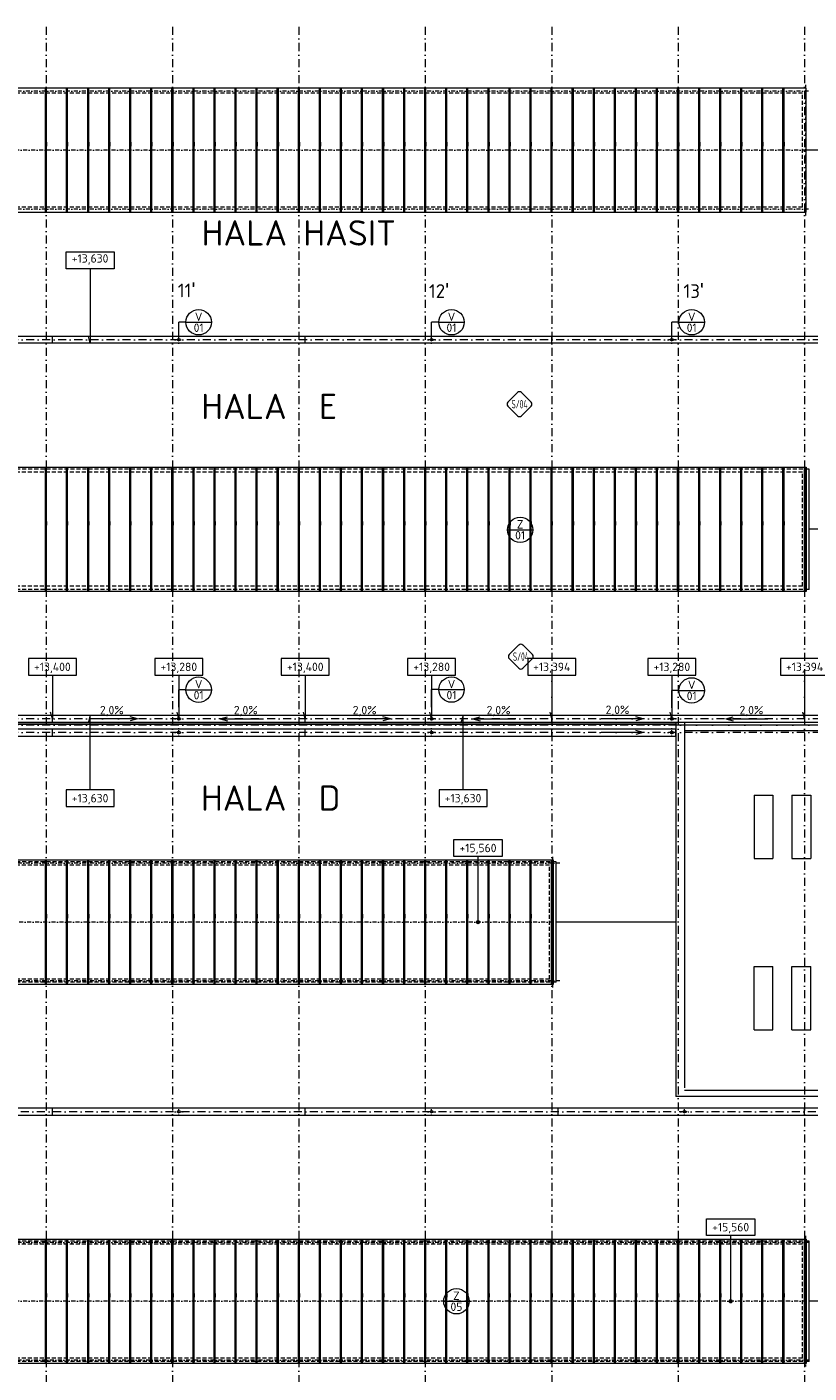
# Model space of a CAD drawing. Header units: millimetres. Extents: x -916886 to 3713765, y -2985421 to 1675785.
# Tile 96 of 256: x 107642 to 144763, y 200890 to 264800. Entities that reach past the tile are written whole.
import ezdxf
from ezdxf.enums import TextEntityAlignment as Align

# ---------------------------------------------------------------- set-up
doc = ezdxf.new("R2010")
doc.units = ezdxf.units.MM
for name, pattern in [('CENTERX2', [101.6, 63.5, -12.7, 12.7, -12.7]), ('DASHDOT', [25.4, 12.7, -6.35, 0, -6.35]), ('ČÁRKOVANÁ', [19.05, 12.7, -6.35])]:
    doc.linetypes.add(name, pattern=pattern)
for name, color, linetype, lineweight in [('A99_N_kce-pohl', 1, 'Continuous', 9), ('A99_N_koty-vysk', 160, 'Continuous', 9), ('A99_N_txt-popis-200', 240, 'Continuous', 5), ('A99_N_znaceni 200', 5, 'Continuous', 5), ('A99_S_kce-demolice', 30, 'Continuous', 20), ('A99_S_kce-pohl', 7, 'Continuous', 5), ('A99_S_kce-rez-sil', 7, 'Continuous', 15), ('A99_S_osy', 1, 'CENTERX2', 5)]:
    doc.layers.add(name, color=color, linetype=linetype, lineweight=lineweight)
doc.styles.add('A99_kota', font='isocpeur.ttf', dxfattribs={"height": 2})
doc.styles.add('A99_popis', font='isocpeur.ttf')
doc.styles.add('ad_popis 100', font='isocpeur.ttf', dxfattribs={"height": 200})

# ---------------------------------------------------------------- blocks, each defined once
blk = doc.blocks.new('světlíky hala D1')
at = {"linetype": 'Continuous', "ltscale": 25}
for p, q in [((-37880, -3058), (-36980, -3058)), ((-37880, -3058), (-37880, -6058)), ((-36980, -3058), (-36980, -6058)), ((-36080, -3058), (-35180, -3058)), ((-36080, -3058), (-36080, -6058)), ((-35180, -3058), (-35180, -6058)), ((-34280, -3058), (-33380, -3058)), ((-34280, -3058), (-34280, -6058)), ((-33380, -3058), (-33380, -6058)), ((-31580, -3058), (-30680, -3058)), ((-31580, -3058), (-31580, -6058)), ((-30680, -3058), (-30680, -6058)), ((-29780, -3058), (-28880, -3058)), ((-29780, -3058), (-29780, -6058)), ((-28880, -3058), (-28880, -6058)), ((-27980, -3058), (-27080, -3058)), ((-27980, -3058), (-27980, -6058)), ((-27080, -3058), (-27080, -6058)), ((-25280, -3058), (-24380, -3058)), ((-25280, -3058), (-25280, -6058)), ((-24380, -3058), (-24380, -6058)), ((-23480, -3058), (-22580, -3058)), ((-23480, -3058), (-23480, -6058)), ((-22580, -3058), (-22580, -6058)), ((-21680, -3058), (-20780, -3058)), ((-21680, -3058), (-21680, -6058)), ((-20780, -3058), (-20780, -6058)), ((-18980, -3058), (-18080, -3058)), ((-18980, -3058), (-18980, -6058)), ((-18080, -3058), (-18080, -6058)), ((-17180, -3058), (-16280, -3058)), ((-17180, -3058), (-17180, -6058)), ((-16280, -3058), (-16280, -6058)), ((-15380, -3058), (-14480, -3058)), ((-15380, -3058), (-15380, -6058)), ((-14480, -3058), (-14480, -6058)), ((-12680, -3058), (-11780, -3058)), ((-12680, -3058), (-12680, -6058)), ((-11780, -3058), (-11780, -6058)), ((-10880, -3058), (-9980, -3058)), ((-10880, -3058), (-10880, -6058)), ((-9980, -3058), (-9980, -6058)), ((-9080, -3058), (-8180, -3058)), ((-9080, -3058), (-9080, -6058)), ((-8180, -3058), (-8180, -6058)), ((-6380, -3058), (-5480, -3058)), ((-6380, -3058), (-6380, -6058)), ((-5480, -3058), (-5480, -6058)), ((-4580, -3058), (-3680, -3058)), ((-4580, -3058), (-4580, -6058)), ((-3680, -3058), (-3680, -6058)), ((-2780, -3058), (-1880, -3058)), ((-2780, -3058), (-2780, -6058)), ((-1880, -3058), (-1880, -6058)), ((-37880, -6058), (-36980, -6058)), ((-36080, -6058), (-35180, -6058)), ((-34280, -6058), (-33380, -6058)), ((-31580, -6058), (-30680, -6058)), ((-29780, -6058), (-28880, -6058)), ((-27980, -6058), (-27080, -6058)), ((-25280, -6058), (-24380, -6058)), ((-23480, -6058), (-22580, -6058)), ((-21680, -6058), (-20780, -6058)), ((-18980, -6058), (-18080, -6058)), ((-17180, -6058), (-16280, -6058)), ((-15380, -6058), (-14480, -6058)), ((-12680, -6058), (-11780, -6058)), ((-10880, -6058), (-9980, -6058)), ((-9080, -6058), (-8180, -6058)), ((-6380, -6058), (-5480, -6058)), ((-4580, -6058), (-3680, -6058)), ((-2780, -6058), (-1880, -6058)), ((-30640, -8425), (-34240, -8425)), ((-34240, -8825), (-34240, -8425)), ((-30640, -8825), (-34240, -8825)), ((-30640, -8825), (-30640, -8425)), ((-18040, -8425), (-21640, -8425)), ((-21640, -8825), (-21640, -8425)), ((-18040, -8825), (-21640, -8825)), ((-18040, -8825), (-18040, -8425)), ((-5440, -8425), (-9040, -8425)), ((-9040, -8825), (-9040, -8425)), ((-5440, -8825), (-9040, -8825)), ((-5440, -8825), (-5440, -8425)), ((-37880, -11192), (-36980, -11192)), ((-37880, -14192), (-37880, -11192)), ((-36980, -14192), (-36980, -11192)), ((-36080, -11192), (-35180, -11192)), ((-36080, -14192), (-36080, -11192)), ((-35180, -14192), (-35180, -11192)), ((-34280, -11192), (-33380, -11192)), ((-34280, -14192), (-34280, -11192)), ((-33380, -14192), (-33380, -11192)), ((-31580, -11192), (-30680, -11192)), ((-31580, -14192), (-31580, -11192)), ((-30680, -14192), (-30680, -11192)), ((-29780, -11192), (-28880, -11192)), ((-29780, -14192), (-29780, -11192)), ((-28880, -14192), (-28880, -11192)), ((-27980, -11192), (-27080, -11192)), ((-27980, -14192), (-27980, -11192)), ((-27080, -14192), (-27080, -11192)), ((-25280, -11192), (-24380, -11192)), ((-25280, -14192), (-25280, -11192)), ((-24380, -14192), (-24380, -11192)), ((-23480, -11192), (-22580, -11192)), ((-23480, -14192), (-23480, -11192)), ((-22580, -14192), (-22580, -11192)), ((-21680, -11192), (-20780, -11192)), ((-21680, -14192), (-21680, -11192)), ((-20780, -14192), (-20780, -11192)), ((-18980, -11192), (-18080, -11192)), ((-18980, -14192), (-18980, -11192)), ((-18080, -14192), (-18080, -11192)), ((-17180, -11192), (-16280, -11192)), ((-17180, -14192), (-17180, -11192)), ((-16280, -14192), (-16280, -11192)), ((-15380, -11192), (-14480, -11192)), ((-15380, -14192), (-15380, -11192)), ((-14480, -14192), (-14480, -11192)), ((-12680, -11192), (-11780, -11192)), ((-12680, -14192), (-12680, -11192)), ((-11780, -14192), (-11780, -11192)), ((-10880, -11192), (-9980, -11192)), ((-10880, -14192), (-10880, -11192)), ((-9980, -14192), (-9980, -11192)), ((-9080, -11192), (-8180, -11192)), ((-9080, -14192), (-9080, -11192)), ((-8180, -14192), (-8180, -11192)), ((-6380, -11192), (-5480, -11192)), ((-6380, -14192), (-6380, -11192)), ((-5480, -14192), (-5480, -11192)), ((-4580, -11192), (-3680, -11192)), ((-4580, -14192), (-4580, -11192)), ((-3680, -14192), (-3680, -11192)), ((-2780, -11192), (-1880, -11192)), ((-2780, -14192), (-2780, -11192)), ((-1880, -14192), (-1880, -11192)), ((-37880, -14192), (-36980, -14192)), ((-36080, -14192), (-35180, -14192)), ((-34280, -14192), (-33380, -14192)), ((-31580, -14192), (-30680, -14192)), ((-29780, -14192), (-28880, -14192)), ((-27980, -14192), (-27080, -14192)), ((-25280, -14192), (-24380, -14192)), ((-23480, -14192), (-22580, -14192)), ((-21680, -14192), (-20780, -14192)), ((-18980, -14192), (-18080, -14192)), ((-17180, -14192), (-16280, -14192)), ((-15380, -14192), (-14480, -14192)), ((-12680, -14192), (-11780, -14192)), ((-10880, -14192), (-9980, -14192)), ((-9080, -14192), (-8180, -14192)), ((-6380, -14192), (-5480, -14192)), ((-4580, -14192), (-3680, -14192)), ((-2780, -14192), (-1880, -14192))]:
    blk.add_line(p, q, dxfattribs=at)
blk = doc.blocks.new('*U51')
at = {"color": 0, "linetype": 'ByBlock'}
blk.add_line((5.7, -4), (5.7, -19.6), dxfattribs=at)
blk.add_lwpolyline([(0, -4), (11.4, -4), (11.4, 0), (0, 0)], close=True, dxfattribs=at)
at = {"color": 0, "linetype": 'ByBlock', "ltscale": 200, "const_width": 0.5}
blk.add_lwpolyline([(5.7, -19.85, -1), (5.7, -19.35, -1)], format="xyb", close=True, dxfattribs=at)
at = {"color": 0, "linetype": 'ByBlock', "style": 'A99_kota'}
for tag, p in [('VYSKA', (5.7, -2.24)), ('VYSKA_POPIS1', (5.7, -6.04)), ('VYSKA_POPIS2', (5.9, -9.54)), ('VYSKA_POPIS3', (5.9, -13.04))]:
    blk.add_attdef(tag, text='', height=2, dxfattribs=at).set_placement(p, align=Align.MIDDLE)
blk = doc.blocks.new('*U64')
at = {"color": 0, "linetype": 'ByBlock'}
for p, q in [((5.7, -4), (5.7, -14.35)), ((5.7, -14.35), (5.29, -12.8))]:
    blk.add_line(p, q, dxfattribs=at)
blk.add_lwpolyline([(0, -4), (11.4, -4), (11.4, 0), (0, 0)], close=True, dxfattribs=at)
at = {"color": 0, "linetype": 'ByBlock', "style": 'A99_kota'}
for tag, p in [('VYSKA', (5.7, -2.24)), ('VYSKA_POPIS1', (5.7, -6.04)), ('VYSKA_POPIS2', (5.9, -9.54)), ('VYSKA_POPIS3', (5.9, -13.04))]:
    blk.add_attdef(tag, text='', height=2, dxfattribs=at).set_placement(p, align=Align.MIDDLE)
blk = doc.blocks.new('*U20')
at = {"color": 0, "linetype": 'ByBlock'}
blk.add_line((-3.02, 0), (3.02, 0), dxfattribs=at)
blk.add_circle((0, 0), 3.02, dxfattribs=at)
at = {"color": 0, "linetype": 'ByBlock', "style": 'A99_popis'}
for tag, p in [('KATEGORIE', (0, 1.31)), ('PRVEK', (0, -1.3))]:
    blk.add_attdef(tag, text='', height=2, dxfattribs=at).set_placement(p, align=Align.MIDDLE_CENTER)
blk = doc.blocks.new('*U496')
at = {"color": 0, "linetype": 'ByBlock'}
for p, q in [((5.7, 17.65), (5.29, 16.1)), ((5.7, 0), (5.7, 17.65))]:
    blk.add_line(p, q, dxfattribs=at)
blk.add_lwpolyline([(0, -4), (11.4, -4), (11.4, 0), (0, 0)], close=True, dxfattribs=at)
at = {"color": 0, "linetype": 'ByBlock', "style": 'A99_kota'}
for tag, p in [('VYSKA', (5.7, -2.24)), ('VYSKA_POPIS1', (5.7, -6.04)), ('VYSKA_POPIS2', (5.9, -9.54)), ('VYSKA_POPIS3', (5.9, -13.04))]:
    blk.add_attdef(tag, text='', height=2, dxfattribs=at).set_placement(p, align=Align.MIDDLE)
blk = doc.blocks.new('*U65')
at = {"color": 0, "linetype": 'ByBlock'}
for p, q in [((5.7, 17.65), (5.29, 16.1)), ((5.7, 0), (5.7, 17.65))]:
    blk.add_line(p, q, dxfattribs=at)
blk.add_lwpolyline([(0, -4), (11.4, -4), (11.4, 0), (0, 0)], close=True, dxfattribs=at)
at = {"color": 0, "linetype": 'ByBlock', "style": 'A99_kota'}
for tag, p in [('VYSKA', (5.7, -2.24)), ('VYSKA_POPIS1', (5.7, -6.04)), ('VYSKA_POPIS2', (5.9, -9.54)), ('VYSKA_POPIS3', (5.9, -13.04))]:
    blk.add_attdef(tag, text='', height=2, dxfattribs=at).set_placement(p, align=Align.MIDDLE)
blk = doc.blocks.new('*U96')
at = {"color": 0}
for p, q in [((-0.72, 4.14), (-4.15, 0.71)), ((4.14, 0.71), (0.71, 4.14)), ((-4.15, -0.72), (-0.72, -4.15)), ((0.71, -4.15), (4.14, -0.72))]:
    blk.add_line(p, q, dxfattribs=at)
for centre, start, end in [((-3.43, 0), 135, 225), ((0, 3.42), 45, 135), ((3.42, 0), 315, 45), ((0, -3.43), 225, 315)]:
    blk.add_arc(centre, 1.01, start, end, dxfattribs=at)
at = {"color": 0, "linetype": 'ByBlock', "style": 'A99_popis', "width": 0.953108}
blk.add_attdef('SKLADBA', text='', height=3, rotation=0.0103, dxfattribs=at).set_placement((-2.86, -1.51), (2.86, -1.5), align=Align.FIT)

msp = doc.modelspace()

# ---------------------------------------------------------------- linework, layer by layer
at = {"layer": 'A99_N_kce-pohl', "linetype": 'Continuous', "lineweight": 5}
for p, q in [((108525, 237995), (108525, 243905)), ((108575, 237995), (108575, 243905)), ((109525, 237995), (109525, 243905)), ((109575, 237995), (109575, 243905)), ((110525, 237995), (110525, 243905)), ((110575, 237995), (110575, 243905)), ((111525, 237995), (111525, 243905)), ((111575, 237995), (111575, 243905)), ((112525, 237995), (112525, 243905)), ((112575, 237995), (112575, 243905)), ((113525, 237995), (113525, 243905)), ((113575, 237995), (113575, 243905)), ((114525, 237995), (114525, 243905)), ((114575, 237995), (114575, 243905)), ((115525, 237995), (115525, 243905)), ((115575, 237995), (115575, 243905)), ((116525, 237995), (116525, 243905)), ((116575, 237995), (116575, 243905)), ((117525, 237995), (117525, 243905)), ((117575, 237995), (117575, 243905)), ((118525, 237995), (118525, 243905)), ((118575, 237995), (118575, 243905)), ((119525, 237995), (119525, 243905)), ((119575, 237995), (119575, 243905)), ((120525, 237995), (120525, 243905)), ((120575, 237995), (120575, 243905)), ((121525, 237995), (121525, 243905)), ((121575, 237995), (121575, 243905)), ((122525, 237995), (122525, 243905)), ((122575, 237995), (122575, 243905)), ((123525, 237995), (123525, 243905)), ((123575, 237995), (123575, 243905)), ((124525, 237995), (124525, 243905)), ((124575, 237995), (124575, 243905)), ((125525, 237995), (125525, 243905)), ((125575, 237995), (125575, 243905)), ((126525, 237995), (126525, 243905)), ((126575, 237995), (126575, 243905)), ((127525, 237995), (127525, 243905)), ((127575, 237995), (127575, 243905)), ((128525, 237995), (128525, 243905)), ((128575, 237995), (128575, 243905)), ((129525, 237995), (129525, 243905)), ((129575, 237995), (129575, 243905)), ((130525, 237995), (130525, 243905)), ((130575, 237995), (130575, 243905)), ((131525, 237995), (131525, 243905)), ((131575, 237995), (131575, 243905)), ((132525, 237995), (132525, 243905)), ((132575, 237995), (132575, 243905)), ((133525, 237995), (133525, 243905)), ((133575, 237995), (133575, 243905)), ((134525, 237995), (134525, 243905)), ((134575, 237995), (134575, 243905)), ((135525, 237995), (135525, 243905)), ((135575, 237995), (135575, 243905)), ((136525, 237995), (136525, 243905)), ((136575, 237995), (136575, 243905)), ((137525, 237995), (137525, 243905)), ((137575, 237995), (137575, 243905)), ((138525, 237995), (138525, 243905)), ((138575, 237995), (138575, 243905)), ((139525, 237995), (139525, 243905)), ((139575, 237995), (139575, 243905)), ((140525, 237995), (140525, 243905)), ((140575, 237995), (140575, 243905)), ((141525, 237995), (141525, 243905)), ((141575, 237995), (141575, 243905)), ((142525, 237995), (142525, 243905)), ((142575, 237995), (142575, 243905)), ((143525, 237995), (143525, 243905)), ((143575, 237995), (143575, 243905)), ((144545, 237995), (144545, 243905))]:
    msp.add_line(p, q, dxfattribs=at)
at = {"layer": 'A99_N_kce-pohl', "color": 7, "linetype": 'Continuous', "lineweight": 9}
for p, q in [((108525, 219345), (108525, 225255)), ((108575, 219345), (108575, 225255)), ((109525, 219345), (109525, 225255)), ((109575, 219345), (109575, 225255)), ((110525, 219345), (110525, 225255)), ((110575, 219345), (110575, 225255)), ((111525, 219345), (111525, 225255)), ((111575, 219345), (111575, 225255)), ((112525, 219345), (112525, 225255)), ((112575, 219345), (112575, 225255)), ((113525, 219345), (113525, 225255)), ((113575, 219345), (113575, 225255)), ((114525, 219345), (114525, 225255)), ((114575, 219345), (114575, 225255)), ((115525, 219345), (115525, 225255)), ((115575, 219345), (115575, 225255)), ((116525, 219345), (116525, 225255)), ((116575, 219345), (116575, 225255)), ((117525, 219345), (117525, 225255)), ((117575, 219345), (117575, 225255)), ((118525, 219345), (118525, 225255)), ((118575, 219345), (118575, 225255)), ((119525, 219345), (119525, 225255)), ((119575, 219345), (119575, 225255)), ((120525, 219345), (120525, 225255)), ((120575, 219345), (120575, 225255)), ((121525, 219345), (121525, 225255)), ((121575, 219345), (121575, 225255)), ((122525, 219345), (122525, 225255)), ((122575, 219345), (122575, 225255)), ((123525, 219345), (123525, 225255)), ((123575, 219345), (123575, 225255)), ((124525, 219345), (124525, 225255)), ((124575, 219345), (124575, 225255)), ((125525, 219345), (125525, 225255)), ((125575, 219345), (125575, 225255)), ((126525, 219345), (126525, 225255)), ((126575, 219345), (126575, 225255)), ((127525, 219345), (127525, 225255)), ((127575, 219345), (127575, 225255)), ((128525, 219345), (128525, 225255)), ((128575, 219345), (128575, 225255)), ((129525, 219345), (129525, 225255)), ((129575, 219345), (129575, 225255)), ((130525, 219345), (130525, 225255)), ((130575, 219345), (130575, 225255)), ((131525, 219345), (131525, 225255)), ((131575, 219345), (131575, 225255)), ((132545, 219345), (132545, 225255))]:
    msp.add_line(p, q, dxfattribs=at)
at = {"layer": 'A99_N_kce-pohl', "linetype": 'Continuous', "lineweight": 9}
for p, q in [((108525, 201345), (108525, 207255)), ((108575, 201345), (108575, 207255)), ((109525, 201345), (109525, 207255)), ((109575, 201345), (109575, 207255)), ((110525, 201345), (110525, 207255)), ((110575, 201345), (110575, 207255)), ((111525, 201345), (111525, 207255)), ((111575, 201345), (111575, 207255)), ((112525, 201345), (112525, 207255)), ((112575, 201345), (112575, 207255)), ((113525, 201345), (113525, 207255)), ((113575, 201345), (113575, 207255)), ((114525, 201345), (114525, 207255)), ((114575, 201345), (114575, 207255)), ((115525, 201345), (115525, 207255)), ((115575, 201345), (115575, 207255)), ((116525, 201345), (116525, 207255)), ((116575, 201345), (116575, 207255)), ((117525, 201345), (117525, 207255)), ((117575, 201345), (117575, 207255)), ((118525, 201345), (118525, 207255)), ((118575, 201345), (118575, 207255)), ((119525, 201345), (119525, 207255)), ((119575, 201345), (119575, 207255)), ((120525, 201345), (120525, 207255)), ((120575, 201345), (120575, 207255)), ((121525, 201345), (121525, 207255)), ((121575, 201345), (121575, 207255)), ((122525, 201345), (122525, 207255)), ((122575, 201345), (122575, 207255)), ((123525, 201345), (123525, 207255)), ((123575, 201345), (123575, 207255)), ((124525, 201345), (124525, 207255)), ((124575, 201345), (124575, 207255)), ((125525, 201345), (125525, 207255)), ((125575, 201345), (125575, 207255)), ((126525, 201345), (126525, 207255)), ((126575, 201345), (126575, 207255)), ((127525, 201345), (127525, 207255)), ((127575, 201345), (127575, 207255)), ((128525, 201345), (128525, 207255)), ((128575, 201345), (128575, 207255)), ((129525, 201345), (129525, 207255)), ((129575, 201345), (129575, 207255)), ((130525, 201345), (130525, 207255)), ((130575, 201345), (130575, 207255)), ((131525, 201345), (131525, 207255)), ((131575, 201345), (131575, 207255)), ((132525, 201345), (132525, 207255)), ((132575, 201345), (132575, 207255)), ((133525, 201345), (133525, 207255)), ((133575, 201345), (133575, 207255)), ((134525, 201345), (134525, 207255)), ((134575, 201345), (134575, 207255)), ((135525, 201345), (135525, 207255)), ((135575, 201345), (135575, 207255)), ((136525, 201345), (136525, 207255)), ((136575, 201345), (136575, 207255)), ((137525, 201345), (137525, 207255)), ((137575, 201345), (137575, 207255)), ((138525, 201345), (138525, 207255)), ((138575, 201345), (138575, 207255)), ((139525, 201345), (139525, 207255)), ((139575, 201345), (139575, 207255)), ((140525, 201345), (140525, 207255)), ((140575, 201345), (140575, 207255)), ((141525, 201345), (141525, 207255)), ((141575, 201345), (141575, 207255)), ((142525, 201345), (142525, 207255)), ((142575, 201345), (142575, 207255)), ((143525, 201345), (143525, 207255)), ((143575, 201345), (143575, 207255)), ((144545, 201345), (144545, 207255))]:
    msp.add_line(p, q, dxfattribs=at)
at = {"layer": 'A99_N_kce-pohl', "linetype": 'Continuous', "ltscale": 25}
for points in [[(150690, 250115), (150690, 249785), (6000, 249785), (6000, 250115)], [(150690, 231785), (150690, 232115), (6000, 232115), (6000, 231785)]]:
    msp.add_lwpolyline(points, close=True, dxfattribs=at)
at = {"layer": 'A99_N_kce-pohl', "color": 1, "linetype": 'Continuous', "lineweight": 5}
for points in [[(108850, 249775), (108850, 250105)], [(120850, 249775), (120850, 250105)], [(132550, 249775), (132550, 250105)], [(108850, 231775), (108850, 232105)], [(120850, 231775), (120850, 232105)], [(132550, 231785), (132550, 232115)]]:
    msp.add_lwpolyline(points, dxfattribs=at)
at = {"layer": 'A99_N_kce-pohl', "linetype": 'DASHDOT', "lineweight": 5, "ltscale": 5}
for points in [[(114650, 249950), (115050, 249950)], [(114850, 249750), (114850, 250150)], [(126650, 249950), (127050, 249950)], [(126850, 249750), (126850, 250150)], [(138050, 249950), (138450, 249950)], [(138250, 249750), (138250, 250150)], [(114850, 231750), (114850, 232150)], [(126850, 231750), (126850, 232150)], [(138250, 231750), (138250, 232150)], [(114650, 231950), (115050, 231950)], [(126650, 231950), (127050, 231950)], [(138050, 231950), (138450, 231950)]]:
    msp.add_lwpolyline(points, dxfattribs=at)
at = {"layer": 'A99_N_kce-pohl', "linetype": 'ČÁRKOVANÁ', "lineweight": 5, "ltscale": 15}
for points in [[(144760, 243805), (11790, 243805)], [(144450, 243655.3), (12100, 243655.3)], [(144450, 238244.7), (144450, 243655.3)], [(144450, 238244.7), (144450, 243655.3)], [(144760, 238095), (11790, 238095)], [(144450, 238244.7), (12100, 238244.7)]]:
    msp.add_lwpolyline(points, dxfattribs=at)
at = {"layer": 'A99_N_kce-pohl', "linetype": 'Continuous', "lineweight": 5}
msp.add_lwpolyline([(11930, 243905), (144620, 243905), (144620, 237995), (11930, 237995)], close=True, dxfattribs=at)
for points in [[(144595, 237995), (144595, 243905)], [(144760, 238095), (144760, 243805)], [(108525, 241325), (108525, 241145)], [(108575, 241325), (108575, 241145)], [(109525, 241325), (109525, 241145)], [(109575, 241325), (109575, 241145)], [(110525, 241325), (110525, 241145)], [(110575, 241325), (110575, 241145)], [(111525, 241325), (111525, 241145)], [(111575, 241325), (111575, 241145)], [(112525, 241325), (112525, 241145)], [(112575, 241325), (112575, 241145)], [(113525, 241325), (113525, 241145)], [(113575, 241325), (113575, 241145)], [(114525, 241325), (114525, 241145)], [(114575, 241325), (114575, 241145)], [(115525, 241325), (115525, 241145)], [(115575, 241325), (115575, 241145)], [(116525, 241325), (116525, 241145)], [(116575, 241325), (116575, 241145)], [(117525, 241325), (117525, 241145)], [(117575, 241325), (117575, 241145)], [(118525, 241325), (118525, 241145)], [(118575, 241325), (118575, 241145)], [(119525, 241325), (119525, 241145)], [(119575, 241325), (119575, 241145)], [(120525, 241325), (120525, 241145)], [(120575, 241325), (120575, 241145)], [(121525, 241325), (121525, 241145)], [(121575, 241325), (121575, 241145)], [(122525, 241325), (122525, 241145)], [(122575, 241325), (122575, 241145)], [(123525, 241325), (123525, 241145)], [(123575, 241325), (123575, 241145)], [(124525, 241325), (124525, 241145)], [(124575, 241325), (124575, 241145)], [(125525, 241325), (125525, 241145)], [(125575, 241325), (125575, 241145)], [(126525, 241325), (126525, 241145)], [(126575, 241325), (126575, 241145)], [(127525, 241325), (127525, 241145)], [(127575, 241325), (127575, 241145)], [(128525, 241325), (128525, 241145)], [(128575, 241325), (128575, 241145)], [(129525, 241325), (129525, 241145)], [(129575, 241325), (129575, 241145)], [(130525, 241325), (130525, 241145)], [(130575, 241325), (130575, 241145)], [(131525, 241325), (131525, 241145)], [(131575, 241325), (131575, 241145)], [(132525, 241325), (132525, 241145)], [(132575, 241325), (132575, 241145)], [(133525, 241325), (133525, 241145)], [(133575, 241325), (133575, 241145)], [(134525, 241325), (134525, 241145)], [(134575, 241325), (134575, 241145)], [(135525, 241325), (135525, 241145)], [(135575, 241325), (135575, 241145)], [(136525, 241325), (136525, 241145)], [(136575, 241325), (136575, 241145)], [(137525, 241325), (137525, 241145)], [(137575, 241325), (137575, 241145)], [(138525, 241325), (138525, 241145)], [(138575, 241325), (138575, 241145)], [(139525, 241325), (139525, 241145)], [(139575, 241325), (139575, 241145)], [(140525, 241325), (140525, 241145)], [(140575, 241325), (140575, 241145)], [(141525, 241325), (141525, 241145)], [(141575, 241325), (141575, 241145)], [(142525, 241325), (142525, 241145)], [(142575, 241325), (142575, 241145)], [(143525, 241325), (143525, 241145)], [(143575, 241325), (143575, 241145)], [(150690, 240950), (144760, 240950)]]:
    msp.add_lwpolyline(points, dxfattribs=at)
at = {"layer": 'A99_N_kce-pohl', "color": 7, "linetype": 'Continuous', "ltscale": 25}
for points in [[(138440, 231135), (138440, 231465), (6000, 231465), (6000, 231135)], [(150690, 213135), (150690, 213465), (6000, 213465), (6000, 213135)]]:
    msp.add_lwpolyline(points, close=True, dxfattribs=at)
at = {"layer": 'A99_N_kce-pohl', "color": 7, "linetype": 'Continuous', "lineweight": 5}
for points in [[(108850, 231135), (108850, 231465)], [(120850, 231135), (120850, 231465)], [(132550, 231135), (132550, 231465)], [(108850, 213135), (108850, 213465)], [(120850, 213135), (120850, 213465)], [(132850, 213135), (132850, 213465)]]:
    msp.add_lwpolyline(points, dxfattribs=at)
at = {"layer": 'A99_N_kce-pohl', "color": 7, "linetype": 'DASHDOT', "lineweight": 5, "ltscale": 5}
for points in [[(114850, 231100), (114850, 231500)], [(126850, 231100), (126850, 231500)], [(138250, 231100), (138250, 231500)], [(114650, 231300), (115050, 231300)], [(126650, 231300), (127050, 231300)], [(138050, 231300), (138450, 231300)], [(114850, 213100), (114850, 213500)], [(126850, 213100), (126850, 213500)], [(138850, 213100), (138850, 213500)], [(114650, 213300), (115050, 213300)], [(126650, 213300), (127050, 213300)], [(138650, 213300), (139050, 213300)]]:
    msp.add_lwpolyline(points, dxfattribs=at)
at = {"layer": 'A99_N_kce-pohl', "linetype": 'Continuous', "lineweight": 9}
for points in [[(138440, 231775), (138550, 231775)], [(144595, 201345), (144595, 207255)], [(144760, 201445), (144760, 207155)], [(108525, 204675), (108525, 204495)], [(108575, 204675), (108575, 204495)], [(109525, 204675), (109525, 204495)], [(109575, 204675), (109575, 204495)], [(110525, 204675), (110525, 204495)], [(110575, 204675), (110575, 204495)], [(111525, 204675), (111525, 204495)], [(111575, 204675), (111575, 204495)], [(112525, 204675), (112525, 204495)], [(112575, 204675), (112575, 204495)], [(113525, 204675), (113525, 204495)], [(113575, 204675), (113575, 204495)], [(114525, 204675), (114525, 204495)], [(114575, 204675), (114575, 204495)], [(115525, 204675), (115525, 204495)], [(115575, 204675), (115575, 204495)], [(116525, 204675), (116525, 204495)], [(116575, 204675), (116575, 204495)], [(117525, 204675), (117525, 204495)], [(117575, 204675), (117575, 204495)], [(118525, 204675), (118525, 204495)], [(118575, 204675), (118575, 204495)], [(119525, 204675), (119525, 204495)], [(119575, 204675), (119575, 204495)], [(120525, 204675), (120525, 204495)], [(120575, 204675), (120575, 204495)], [(121525, 204675), (121525, 204495)], [(121575, 204675), (121575, 204495)], [(122525, 204675), (122525, 204495)], [(122575, 204675), (122575, 204495)], [(123525, 204675), (123525, 204495)], [(123575, 204675), (123575, 204495)], [(124525, 204675), (124525, 204495)], [(124575, 204675), (124575, 204495)], [(125525, 204675), (125525, 204495)], [(125575, 204675), (125575, 204495)], [(126525, 204675), (126525, 204495)], [(126575, 204675), (126575, 204495)], [(127525, 204675), (127525, 204495)], [(127575, 204675), (127575, 204495)], [(128525, 204675), (128525, 204495)], [(128575, 204675), (128575, 204495)], [(129525, 204675), (129525, 204495)], [(129575, 204675), (129575, 204495)], [(130525, 204675), (130525, 204495)], [(130575, 204675), (130575, 204495)], [(131525, 204675), (131525, 204495)], [(131575, 204675), (131575, 204495)], [(132525, 204675), (132525, 204495)], [(132575, 204675), (132575, 204495)], [(133525, 204675), (133525, 204495)], [(133575, 204675), (133575, 204495)], [(134525, 204675), (134525, 204495)], [(134575, 204675), (134575, 204495)], [(135525, 204675), (135525, 204495)], [(135575, 204675), (135575, 204495)], [(136525, 204675), (136525, 204495)], [(136575, 204675), (136575, 204495)], [(137525, 204675), (137525, 204495)], [(137575, 204675), (137575, 204495)], [(138525, 204670), (138525, 204490)], [(138575, 204670), (138575, 204490)], [(140525, 204675), (140525, 204495)], [(140575, 204675), (140575, 204495)], [(142525, 204675), (142525, 204495)], [(142575, 204675), (142575, 204495)], [(143525, 204675), (143525, 204495)], [(143575, 204675), (143575, 204495)], [(150690, 204300), (144760, 204300)]]:
    msp.add_lwpolyline(points, dxfattribs=at)
at = {"layer": 'A99_N_kce-pohl', "color": 7, "linetype": 'ČÁRKOVANÁ', "lineweight": 9, "ltscale": 15}
for points in [[(132760, 225155), (11790, 225155)], [(132450, 225005.3), (12100, 225005.3)], [(132450, 219594.7), (132450, 225005.3)], [(132450, 219594.7), (132450, 225005.3)], [(132760, 219445), (11790, 219445)], [(132450, 219594.7), (12100, 219594.7)]]:
    msp.add_lwpolyline(points, dxfattribs=at)
at = {"layer": 'A99_N_kce-pohl', "color": 7, "linetype": 'Continuous', "lineweight": 9}
msp.add_lwpolyline([(11930, 225255), (132620, 225255), (132620, 219345), (11930, 219345)], close=True, dxfattribs=at)
for points in [[(132595, 219345), (132595, 225255)], [(132760, 219445), (132760, 225155)], [(108525, 222675), (108525, 222495)], [(108575, 222675), (108575, 222495)], [(109525, 222675), (109525, 222495)], [(109575, 222675), (109575, 222495)], [(110525, 222675), (110525, 222495)], [(110575, 222675), (110575, 222495)], [(111525, 222675), (111525, 222495)], [(111575, 222675), (111575, 222495)], [(112525, 222675), (112525, 222495)], [(112575, 222675), (112575, 222495)], [(113525, 222675), (113525, 222495)], [(113575, 222675), (113575, 222495)], [(114525, 222675), (114525, 222495)], [(114575, 222675), (114575, 222495)], [(115525, 222675), (115525, 222495)], [(115575, 222675), (115575, 222495)], [(116525, 222675), (116525, 222495)], [(116575, 222675), (116575, 222495)], [(117525, 222675), (117525, 222495)], [(117575, 222675), (117575, 222495)], [(118525, 222675), (118525, 222495)], [(118575, 222675), (118575, 222495)], [(119525, 222675), (119525, 222495)], [(119575, 222675), (119575, 222495)], [(120525, 222675), (120525, 222495)], [(120575, 222675), (120575, 222495)], [(121525, 222675), (121525, 222495)], [(121575, 222675), (121575, 222495)], [(122525, 222675), (122525, 222495)], [(122575, 222675), (122575, 222495)], [(123525, 222675), (123525, 222495)], [(123575, 222675), (123575, 222495)], [(124525, 222675), (124525, 222495)], [(124575, 222675), (124575, 222495)], [(125525, 222675), (125525, 222495)], [(125575, 222675), (125575, 222495)], [(126525, 222675), (126525, 222495)], [(126575, 222675), (126575, 222495)], [(127525, 222675), (127525, 222495)], [(127575, 222675), (127575, 222495)], [(128525, 222675), (128525, 222495)], [(128575, 222675), (128575, 222495)], [(129525, 222675), (129525, 222495)], [(129575, 222675), (129575, 222495)], [(130525, 222675), (130525, 222495)], [(130575, 222675), (130575, 222495)], [(131525, 222675), (131525, 222495)], [(131575, 222675), (131575, 222495)], [(138440, 222300), (132760, 222300)], [(150690, 214020), (138440, 214020)]]:
    msp.add_lwpolyline(points, dxfattribs=at)
at = {"layer": 'A99_N_kce-pohl', "color": 7, "linetype": 'Continuous', "ltscale": 25}
msp.add_lwpolyline([(144550, 213135), (144550, 213465)], dxfattribs=at)
at = {"layer": 'A99_N_kce-pohl', "linetype": 'ČÁRKOVANÁ', "lineweight": 9, "ltscale": 15}
for points in [[(144760, 207155), (11790, 207155)], [(144450, 207005.3), (12100, 207005.3)], [(144450, 201594.7), (144450, 207005.3)], [(144450, 201594.7), (144450, 207005.3)], [(144760, 201445), (11790, 201445)], [(144450, 201594.7), (12100, 201594.7)]]:
    msp.add_lwpolyline(points, dxfattribs=at)
at = {"layer": 'A99_N_kce-pohl', "linetype": 'Continuous', "lineweight": 9}
msp.add_lwpolyline([(11930, 207255), (144620, 207255), (144620, 201345), (11930, 201345)], close=True, dxfattribs=at)
at = {"layer": 'A99_N_kce-pohl', "linetype": 'ČÁRKOVANÁ', "lineweight": 9, "ltscale": 3}
for points in [[(139525, 204675), (139525, 204495)], [(139575, 204675), (139575, 204495)], [(141525, 204675), (141525, 204495)], [(141575, 204675), (141575, 204495)]]:
    msp.add_lwpolyline(points, dxfattribs=at)
at = {"layer": 'A99_N_kce-pohl', "linetype": 'Continuous'}
for centre in [(114850, 249950), (126850, 249950), (138250, 249950), (114850, 231950), (126850, 231950), (138250, 231950)]:
    msp.add_circle(centre, 60, dxfattribs=at)
at = {"layer": 'A99_N_kce-pohl', "color": 7, "linetype": 'Continuous'}
for centre in [(114850, 231300), (126850, 231300), (138250, 231300), (114850, 213300), (126850, 213300), (138850, 213300)]:
    msp.add_circle(centre, 60, dxfattribs=at)
at = {"layer": 'A99_N_koty-vysk'}
for points in [[(112890, 231950), (112540, 232050)], [(116810, 231950), (117160, 232050)], [(124890, 231950), (124540, 232050)], [(128810, 231950), (129160, 232050)], [(136890, 231950), (136540, 232050)], [(140810, 231950), (141160, 232050)], [(112890, 231950), (110890, 231950)], [(112890, 231950), (112540, 231850)], [(116810, 231950), (118810, 231950)], [(116810, 231950), (117160, 231850)], [(124890, 231950), (122890, 231950)], [(124890, 231950), (124540, 231850)], [(128810, 231950), (130810, 231950)], [(128810, 231950), (129160, 231850)], [(136890, 231950), (134890, 231950)], [(136890, 231950), (136540, 231850)], [(136890, 231300), (136540, 231400)], [(140810, 231950), (142810, 231950)], [(140810, 231950), (141160, 231850)], [(136890, 231300), (134890, 231300)], [(136890, 231300), (136540, 231200)]]:
    msp.add_lwpolyline(points, dxfattribs=at)
at = {"layer": 'A99_N_znaceni 200'}
for points in [[(115188.5, 250780), (114850, 250780)], [(114850, 249950), (114850, 250780)], [(127188.5, 250780), (126850, 250780)], [(126850, 249950), (126850, 250780)], [(138588.5, 250780), (138250, 250780)], [(138250, 249950), (138250, 250780)], [(115188.5, 233335), (114850, 233335)], [(114850, 232505), (114850, 233335)], [(127188.5, 233340), (126850, 233340)], [(126850, 232510), (126850, 233340)], [(138588.5, 233300), (138250, 233300)], [(138250, 232470), (138250, 233300)]]:
    msp.add_lwpolyline(points, dxfattribs=at)
at = {"layer": 'A99_S_kce-demolice', "color": 7, "linetype": 'Continuous', "lineweight": 9}
for p, q in [((108525, 255995), (108525, 261905)), ((108575, 255995), (108575, 261905)), ((109525, 255995), (109525, 261905)), ((109575, 255995), (109575, 261905)), ((110525, 255995), (110525, 261905)), ((110575, 255995), (110575, 261905)), ((111525, 255995), (111525, 261905)), ((111575, 255995), (111575, 261905)), ((112525, 255995), (112525, 261905)), ((112575, 255995), (112575, 261905)), ((113525, 255995), (113525, 261905)), ((113575, 255995), (113575, 261905)), ((114525, 255995), (114525, 261905)), ((114575, 255995), (114575, 261905)), ((115525, 255995), (115525, 261905)), ((115575, 255995), (115575, 261905)), ((116525, 255995), (116525, 261905)), ((116575, 255995), (116575, 261905)), ((117525, 255995), (117525, 261905)), ((117575, 255995), (117575, 261905)), ((118525, 255995), (118525, 261905)), ((118575, 255995), (118575, 261905)), ((119525, 255995), (119525, 261905)), ((119575, 255995), (119575, 261905)), ((120525, 255995), (120525, 261905)), ((120575, 255995), (120575, 261905)), ((121525, 255995), (121525, 261905)), ((121575, 255995), (121575, 261905)), ((122525, 255995), (122525, 261905)), ((122575, 255995), (122575, 261905)), ((123525, 255995), (123525, 261905)), ((123575, 255995), (123575, 261905)), ((124525, 255995), (124525, 261905)), ((124575, 255995), (124575, 261905)), ((125525, 255995), (125525, 261905)), ((125575, 255995), (125575, 261905)), ((126525, 255995), (126525, 261905)), ((126575, 255995), (126575, 261905)), ((127525, 255995), (127525, 261905)), ((127575, 255995), (127575, 261905)), ((128525, 255995), (128525, 261905)), ((128575, 255995), (128575, 261905)), ((129525, 255995), (129525, 261905)), ((129575, 255995), (129575, 261905)), ((130525, 255995), (130525, 261905)), ((130575, 255995), (130575, 261905)), ((131525, 255995), (131525, 261905)), ((131575, 255995), (131575, 261905)), ((132525, 255995), (132525, 261905)), ((132575, 255995), (132575, 261905)), ((133525, 255995), (133525, 261905)), ((133575, 255995), (133575, 261905)), ((134525, 255995), (134525, 261905)), ((134575, 255995), (134575, 261905)), ((135525, 255995), (135525, 261905)), ((135575, 255995), (135575, 261905)), ((136525, 255995), (136525, 261905)), ((136575, 255995), (136575, 261905)), ((137525, 255995), (137525, 261905)), ((137575, 255995), (137575, 261905)), ((138525, 255995), (138525, 261905)), ((138575, 255995), (138575, 261905)), ((139525, 255995), (139525, 261905)), ((139575, 255995), (139575, 261905)), ((140525, 255995), (140525, 261905)), ((140575, 255995), (140575, 261905)), ((141525, 255995), (141525, 261905)), ((141575, 255995), (141575, 261905)), ((142525, 255995), (142525, 261905)), ((142575, 255995), (142575, 261905)), ((143525, 255995), (143525, 261905)), ((143575, 255995), (143575, 261905))]:
    msp.add_line(p, q, dxfattribs=at)
at = {"layer": 'A99_S_kce-demolice', "color": 7, "linetype": 'Continuous', "lineweight": 13}
msp.add_lwpolyline([(144620, 256000), (144620, 261900), (11930, 261900), (11930, 256000)], close=True, dxfattribs=at)
at = {"layer": 'A99_S_kce-demolice', "color": 7, "linetype": 'ČÁRKOVANÁ', "lineweight": 9, "ltscale": 15}
for points in [[(144450, 261655.3), (12100, 261655.3)], [(144450, 256244.7), (144450, 261655.3)], [(144450, 256244.7), (144450, 261655.3)], [(144450, 256244.7), (12100, 256244.7)]]:
    msp.add_lwpolyline(points, dxfattribs=at)
at = {"layer": 'A99_S_kce-demolice', "color": 7, "linetype": 'Continuous', "lineweight": 9}
for points in [[(108525, 259325), (108525, 259145)], [(108575, 259325), (108575, 259145)], [(109525, 259325), (109525, 259145)], [(109575, 259325), (109575, 259145)], [(110525, 259325), (110525, 259145)], [(110575, 259325), (110575, 259145)], [(111525, 259325), (111525, 259145)], [(111575, 259325), (111575, 259145)], [(112525, 259325), (112525, 259145)], [(112575, 259325), (112575, 259145)], [(113525, 259325), (113525, 259145)], [(113575, 259325), (113575, 259145)], [(114525, 259325), (114525, 259145)], [(114575, 259325), (114575, 259145)], [(115525, 259325), (115525, 259145)], [(115575, 259325), (115575, 259145)], [(116525, 259325), (116525, 259145)], [(116575, 259325), (116575, 259145)], [(117525, 259325), (117525, 259145)], [(117575, 259325), (117575, 259145)], [(118525, 259325), (118525, 259145)], [(118575, 259325), (118575, 259145)], [(119525, 259325), (119525, 259145)], [(119575, 259325), (119575, 259145)], [(120525, 259325), (120525, 259145)], [(120575, 259325), (120575, 259145)], [(121525, 259325), (121525, 259145)], [(121575, 259325), (121575, 259145)], [(122525, 259325), (122525, 259145)], [(122575, 259325), (122575, 259145)], [(123525, 259325), (123525, 259145)], [(123575, 259325), (123575, 259145)], [(124525, 259325), (124525, 259145)], [(124575, 259325), (124575, 259145)], [(125525, 259325), (125525, 259145)], [(125575, 259325), (125575, 259145)], [(126525, 259325), (126525, 259145)], [(126575, 259325), (126575, 259145)], [(127525, 259325), (127525, 259145)], [(127575, 259325), (127575, 259145)], [(128525, 259325), (128525, 259145)], [(128575, 259325), (128575, 259145)], [(129525, 259325), (129525, 259145)], [(129575, 259325), (129575, 259145)], [(130525, 259325), (130525, 259145)], [(130575, 259325), (130575, 259145)], [(131525, 259325), (131525, 259145)], [(131575, 259325), (131575, 259145)], [(132525, 259325), (132525, 259145)], [(132575, 259325), (132575, 259145)], [(133525, 259325), (133525, 259145)], [(133575, 259325), (133575, 259145)], [(134525, 259325), (134525, 259145)], [(134575, 259325), (134575, 259145)], [(135525, 259325), (135525, 259145)], [(135575, 259325), (135575, 259145)], [(136525, 259325), (136525, 259145)], [(136575, 259325), (136575, 259145)], [(137525, 259325), (137525, 259145)], [(137575, 259325), (137575, 259145)], [(138525, 259320), (138525, 259140)], [(138575, 259320), (138575, 259140)], [(140525, 259325), (140525, 259145)], [(140575, 259325), (140575, 259145)], [(142525, 259325), (142525, 259145)], [(142575, 259325), (142575, 259145)], [(143525, 259325), (143525, 259145)], [(143575, 259325), (143575, 259145)]]:
    msp.add_lwpolyline(points, dxfattribs=at)
at = {"layer": 'A99_S_kce-demolice', "color": 7, "linetype": 'ČÁRKOVANÁ', "lineweight": 9, "ltscale": 3}
for points in [[(139525, 259325), (139525, 259145)], [(139575, 259325), (139575, 259145)], [(141525, 259325), (141525, 259145)], [(141575, 259325), (141575, 259145)]]:
    msp.add_lwpolyline(points, dxfattribs=at)
at = {"layer": 'A99_S_kce-pohl', "linetype": 'Continuous', "ltscale": 25}
for p, q in [((161950, 231380), (138850, 231380)), ((138850, 214320), (151100, 214320))]:
    msp.add_line(p, q, dxfattribs=at)
at = {"layer": 'A99_S_kce-pohl', "color": 7, "linetype": 'Continuous', "lineweight": 9}
msp.add_lwpolyline([(150800, 258950), (144620, 258950)], dxfattribs=at)
at = {"layer": 'A99_S_kce-pohl', "linetype": 'Continuous', "ltscale": 25}
msp.add_lwpolyline([(5860, 231775), (138440, 231775), (138440, 231675), (5860, 231675)], close=True, dxfattribs=at)
for points in [[(138440, 231775), (138440, 214020)], [(138440, 231775), (138550, 231775)], [(138850, 231785), (138850, 231785), (138850, 214430)]]:
    msp.add_lwpolyline(points, dxfattribs=at)
at = {"layer": 'A99_S_kce-rez-sil', "color": 3, "linetype": 'Continuous', "lineweight": 5, "ltscale": 0.5}
msp.add_lwpolyline([(205875, 231650), (138440, 231650)], dxfattribs=at)
at = {"layer": 'A99_S_osy', "color": 7, "linetype": 'DASHDOT', "lineweight": 5, "ltscale": 10}
msp.add_line((144590, 262050), (144590, 255850), dxfattribs=at)
at = {"layer": 'A99_S_osy', "linetype": 'DASHDOT', "lineweight": 5, "ltscale": 10}
for p, q in [((108550, 219345), (108550, 225255)), ((109550, 219345), (109550, 225255)), ((110550, 219345), (110550, 225255)), ((111550, 219345), (111550, 225255)), ((112550, 219345), (112550, 225255)), ((113550, 219345), (113550, 225255)), ((115550, 219345), (115550, 225255)), ((116550, 219345), (116550, 225255)), ((117550, 219345), (117550, 225255)), ((118550, 219345), (118550, 225255)), ((119550, 219345), (119550, 225255)), ((120550, 219345), (120550, 225255)), ((121550, 219345), (121550, 225255)), ((122550, 219345), (122550, 225255)), ((123550, 219345), (123550, 225255)), ((124550, 219345), (124550, 225255)), ((125550, 219345), (125550, 225255)), ((127550, 219345), (127550, 225255)), ((128550, 219345), (128550, 225255)), ((129550, 219345), (129550, 225255)), ((130550, 219345), (130550, 225255)), ((131550, 219345), (131550, 225255)), ((132590, 225400), (132590, 219200)), ((108550, 201345), (108550, 207255)), ((109550, 201345), (109550, 207255)), ((110550, 201345), (110550, 207255)), ((111550, 201345), (111550, 207255)), ((112550, 201345), (112550, 207255)), ((113550, 201345), (113550, 207255)), ((115550, 201345), (115550, 207255)), ((116550, 201345), (116550, 207255)), ((117550, 201345), (117550, 207255)), ((118550, 201345), (118550, 207255)), ((119550, 201345), (119550, 207255)), ((120550, 201345), (120550, 207255)), ((121550, 201345), (121550, 207255)), ((122550, 201345), (122550, 207255)), ((123550, 201345), (123550, 207255)), ((124550, 201345), (124550, 207255)), ((125550, 201345), (125550, 207255)), ((127550, 201345), (127550, 207255)), ((128550, 201345), (128550, 207255)), ((129550, 201345), (129550, 207255)), ((130550, 201345), (130550, 207255)), ((131550, 201345), (131550, 207255)), ((132550, 201345), (132550, 207255)), ((133550, 201345), (133550, 207255)), ((134550, 201345), (134550, 207255)), ((135550, 201345), (135550, 207255)), ((136550, 201345), (136550, 207255)), ((137550, 201345), (137550, 207255)), ((139550, 201345), (139550, 207255)), ((140550, 201345), (140550, 207255)), ((141550, 201345), (141550, 207255)), ((142550, 201345), (142550, 207255)), ((143550, 201345), (143550, 207255)), ((144590, 207400), (144590, 201200)), ((144590, 207400), (144590, 201200))]:
    msp.add_line(p, q, dxfattribs=at)
at = {"layer": 'A99_S_osy', "linetype": 'DASHDOT', "lineweight": 5, "ltscale": 25}
for p, q in [((120550, 225255), (120550, 219345)), ((132590, 225400), (132590, 219200)), ((120550, 207255), (120550, 201345)), ((132550, 207255), (132550, 201345))]:
    msp.add_line(p, q, dxfattribs=at)
at = {"layer": 'A99_S_osy', "linetype": 'DASHDOT', "lineweight": 5, "ltscale": 30}
for points in [[(108550, 264800), (108550, 176462.5)], [(114550, 264800), (114550, 146890)], [(120550, 264800), (120550, 176462.5)], [(126550, 264800), (126550, 174390)], [(132550, 264800), (132550, 176462.5)], [(138550, 264800), (138550, 146890)], [(144550, 264800), (144550, 176462.5)], [(152950, 249950), (4375, 249950)], [(152950, 231950), (4375, 231950)], [(152950, 231650), (4375, 231650)], [(152950, 231300), (4375, 231300)], [(179375, 213300), (4375, 213300)]]:
    msp.add_lwpolyline(points, dxfattribs=at)
at = {"layer": 'A99_S_osy', "color": 7, "linetype": 'DASHDOT', "lineweight": 5, "ltscale": 15}
for points in [[(144740, 261745), (11865, 261745)], [(144620, 258950), (11930, 258950)], [(144740, 256155), (11865, 256155)]]:
    msp.add_lwpolyline(points, dxfattribs=at)
at = {"layer": 'A99_S_osy', "linetype": 'DASHDOT', "lineweight": 5, "ltscale": 15}
for points in [[(132940, 225095), (11865, 225095)], [(132620, 222300), (11930, 222300)], [(132940, 219505), (11865, 219505)], [(144740, 207095), (11865, 207095)], [(144620, 204300), (11930, 204300)], [(144740, 201505), (11865, 201505)]]:
    msp.add_lwpolyline(points, dxfattribs=at)

# ---------------------------------------------------------------- block references
at = {"layer": 'A99_N_koty-vysk'}
ref = msp.add_blockref('*U496', (109500, 253315), dxfattribs=dict(at, xscale=-200, yscale=200, zscale=200, rotation=180))
ref.add_attrib('VYSKA', '+13,630', dxfattribs={"layer": '0', "color": 0, "linetype": 'ByBlock', "height": 400, "style": 'A99_kota'}).set_placement((110640, 253763.2), align=Align.MIDDLE)
at = {"layer": 'A99_N_koty-vysk', "xscale": 200, "yscale": 200, "zscale": 200}
for name, p, values in [('*U64', (107710, 234820), {'VYSKA': '+13,400'}), ('*U64', (113710, 234820), {'VYSKA': '+13,280'}), ('*U64', (119710, 234820), {'VYSKA': '+13,400'}), ('*U64', (125710, 234820), {'VYSKA': '+13,280'}), ('*U64', (131410, 234820), {'VYSKA': '+13,394'}), ('*U64', (137110, 234820), {'VYSKA': '+13,280'}), ('*U64', (143410, 234820), {'VYSKA': '+13,394'}), ('*U496', (109500, 228585), {'VYSKA': '+13,630'}), ('*U65', (127200, 228585), {'VYSKA': '+13,630'})]:
    msp.add_blockref(name, p, dxfattribs=at).add_auto_attribs(values)
at = {"layer": 'A99_N_koty-vysk'}
ref = msp.add_blockref('*U51', (130190, 226220), dxfattribs=dict(at, xscale=-200, yscale=200, zscale=200))
ref.add_attrib('VYSKA', '+15,560', dxfattribs={"layer": '0', "color": 0, "linetype": 'ByBlock', "height": 400, "style": 'A99_kota'}).set_placement((129050, 225771.8), align=Align.MIDDLE)
ref = msp.add_blockref('*U51', (142180.7, 208220), dxfattribs=dict(at, xscale=-200, yscale=200, zscale=200))
ref.add_attrib('VYSKA', '+15,560', dxfattribs={"layer": '0', "color": 0, "linetype": 'ByBlock', "height": 400, "style": 'A99_kota'}).set_placement((141040.7, 207771.8), align=Align.MIDDLE)
at = {"layer": 'A99_N_znaceni 200', "xscale": 200, "yscale": 200, "zscale": 200}
for p, values in [((115792.5, 250780), {'KATEGORIE': 'V', 'PRVEK': '01'}), ((127792.5, 250780), {'KATEGORIE': 'V', 'PRVEK': '01'}), ((139192.5, 250780), {'KATEGORIE': 'V', 'PRVEK': '01'}), ((131050, 240925), {'KATEGORIE': 'Z', 'PRVEK': '01'}), ((115792.5, 233335), {'KATEGORIE': 'V', 'PRVEK': '01'}), ((127792.5, 233340), {'KATEGORIE': 'V', 'PRVEK': '01'}), ((139192.5, 233300), {'KATEGORIE': 'V', 'PRVEK': '01'}), ((128027.5, 204300), {'KATEGORIE': 'Z', 'PRVEK': '05'})]:
    msp.add_blockref('*U20', p, dxfattribs=at).add_auto_attribs(values)
at = {"layer": 'A99_N_znaceni 200', "lineweight": 5}
ref = msp.add_blockref('*U96', (131020, 246890), dxfattribs=dict(at, xscale=133.3, yscale=133.3, zscale=133.3))
ref.add_attrib('SKLADBA', 'S/04', dxfattribs={"layer": '0', "color": 0, "linetype": 'ByBlock', "height": 400, "rotation": 0.010264, "style": 'A99_popis', "width": 0.635246}).set_placement((130638.3, 246689.3), (131400.6, 246689.4), align=Align.FIT)
ref = msp.add_blockref('*U96', (131085, 234905), dxfattribs=dict(at, xscale=133.3, yscale=133.3, zscale=133.3))
ref.add_attrib('SKLADBA', 'S/04', dxfattribs={"layer": '0', "color": 0, "linetype": 'ByBlock', "height": 400, "rotation": 0.010264, "style": 'A99_popis', "width": 0.635246}).set_placement((130703.3, 234704.3), (131465.6, 234704.4), align=Align.FIT)
at = {"layer": 'A99_S_kce-pohl', "linetype": 'Continuous', "ltscale": 25}
msp.add_blockref('světlíky hala D1', (180030, 231380), dxfattribs=at)

# ---------------------------------------------------------------- texts
at = {"layer": 'A99_N_koty-vysk', "char_height": 400, "style": 'ad_popis 100'}
for insert, attachment_point in [((112237, 232565), 3), ((117463, 232565), 1), ((124237, 232565), 3), ((129463, 232565), 1), ((136237, 232580), 3), ((141463, 232565), 1)]:
    msp.add_mtext_dynamic_manual_height_columns('2,0%', width=673.852, gutter_width=2000, heights=[0], dxfattribs=dict(at, insert=insert, attachment_point=attachment_point))
at = {"layer": 'A99_N_txt-popis-200', "color": 7, "lineweight": 9, "ltscale": 5, "style": 'ad_popis 100'}
msp.add_text('HALA HASIT', height=1200, dxfattribs=at).set_placement((115930, 254420))
at = {"layer": 'A99_N_txt-popis-200', "lineweight": 9, "ltscale": 5, "style": 'ad_popis 100'}
for s, p in [('HALA  E', (115910, 246185)), ('HALA  D', (115900, 227590))]:
    msp.add_text(s, height=1200, dxfattribs=at).set_placement(p)
at = {"layer": 'A99_N_txt-popis-200', "color": 1, "lineweight": 0, "char_height": 650, "attachment_point": 1, "style": 'ad_popis 100'}
for s, insert in [("11{\\fArial|b0|i0|c238|p34;\\H1.08333x;'}", (114800, 252668.5)), ("12{\\fArial|b0|i0|c238|p34;\\H1.08333x;'}", (126720, 252638.5)), ("13{\\fArial|b0|i0|c238|p34;\\H1.08333x;'}", (138800, 252638.5))]:
    msp.add_mtext_dynamic_manual_height_columns(s, width=832.5, gutter_width=1000, heights=[0], dxfattribs=dict(at, insert=insert))

doc.saveas('drawing.dxf')
